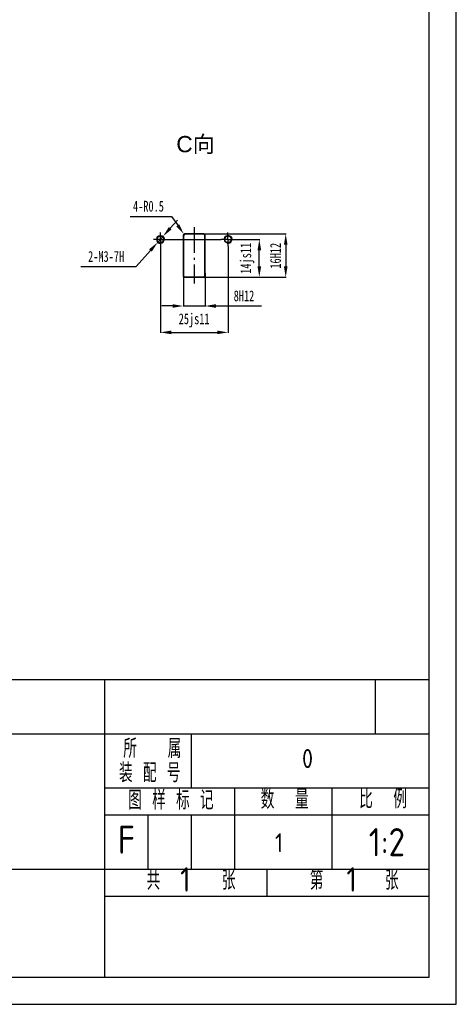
# Model space of a CAD drawing. Header units: millimetres. Extents: x -33921 to -29933, y -26486 to -26076.
# Tile 6 of 34: x -33582 to -33501, y -26375 to -26193. Entities that reach past the tile are written whole.
import ezdxf

# ---------------------------------------------------------------- set-up
doc = ezdxf.new("R2010")
doc.units = ezdxf.units.MM
doc.linetypes.add('GEN7A', pattern=[6.875, 4.75, -0.875, 0.375, -0.875])
doc.layers.add('尺寸', color=7, linetype='Continuous')
doc.layers.add('尺寸线', color=5, linetype='Continuous', lineweight=15)
doc.styles.add('SLDTEXTSTYLE5', font='TXT', dxfattribs={"width": 0.7})
doc.styles.get("Standard").update_dxf_attribs({"font": 'arial.ttf', "height": 1})
doc.styles.add('图框文字', font='gbenor.shx', dxfattribs={"bigfont": 'gbcbig.shx'})
doc.styles.add('绘图文字3.5', font='gbenor.shx', dxfattribs={"bigfont": 'gbcbig.shx'})
doc.styles.add('绘图文字5', font='gbenor.shx', dxfattribs={"bigfont": 'gbcbig.shx'})
doc.dimstyles.new('1-2', dxfattribs={"dimtxt": 2, "dimasz": 2, "dimexe": 0.1, "dimexo": 0.05, "dimgap": 0.875, "dimtad": 1, "dimtoh": 1, "dimlfac": 2, "dimrnd": 1e-09, "dimzin": 12, "dimdsep": 46, "dimtxsty": 'SLDTEXTSTYLE5', "dimcen": 0.09, "dimclrd": 5, "dimclre": 5, "dimclrt": 5, "dimadec": 0, "dimazin": 3, "dimtfac": 1, "dimtmove": 0, "dimatfit": 3, "dimfxl": 1, "dimfrac": 2, "dimtolj": 1, "dimtzin": 12, "dimarcsym": 0})
doc.dimstyles.new('1-2 v', dxfattribs={"dimtxt": 2, "dimasz": 2, "dimexe": 0.1, "dimexo": 0.05, "dimgap": 0.875, "dimtad": 1, "dimlfac": 2, "dimrnd": 1e-09, "dimzin": 12, "dimdsep": 46, "dimtxsty": 'SLDTEXTSTYLE5', "dimcen": 0.09, "dimclrd": 5, "dimclre": 5, "dimclrt": 5, "dimadec": 0, "dimazin": 3, "dimtfac": 1, "dimtmove": 0, "dimatfit": 3, "dimfxl": 1, "dimfrac": 2, "dimtolj": 1, "dimtzin": 12, "dimarcsym": 0})

# ---------------------------------------------------------------- blocks, each defined once
blk = doc.blocks.new('*D593')
at = {"layer": 'Defpoints', "color": 0, "transparency": 16777216}
for p in [(-33551.42, -26240.07), (-33547.42, -26239.98), (-33547.42, -26246.09)]:
    blk.add_point(p, dxfattribs=at)
at = {"layer": '尺寸线', "color": 5, "lineweight": -2, "transparency": 16777216}
for p, q in [((-33551.42, -26240.12), (-33551.42, -26246.19)), ((-33547.42, -26240.03), (-33547.42, -26246.19)), ((-33553.42, -26246.09), (-33555.42, -26246.09)), ((-33551.42, -26246.09), (-33547.42, -26246.09)), ((-33545.42, -26246.09), (-33537.01, -26246.09))]:
    blk.add_line(p, q, dxfattribs=at)
at = {"layer": '尺寸线', "color": 5, "transparency": 16777216}
for points in [[(-33553.42, -26245.76), (-33553.42, -26246.43), (-33551.42, -26246.09)], [(-33545.42, -26245.76), (-33545.42, -26246.43), (-33547.42, -26246.09)]]:
    blk.add_solid(points, dxfattribs=at)
at = {"layer": '尺寸线', "color": 5, "transparency": 16777216, "insert": (-33540.22, -26244.22), "char_height": 2, "attachment_point": 5, "style": 'SLDTEXTSTYLE5'}
blk.add_mtext('\\A1;8H12', dxfattribs=at)
blk = doc.blocks.new('*D594')
at = {"layer": 'Defpoints', "color": 0, "transparency": 16777216}
for p in [(-33549.42, -26232.78), (-33549.42, -26240.78), (-33532.51, -26240.78)]:
    blk.add_point(p, dxfattribs=at)
at = {"layer": '尺寸线', "color": 5, "lineweight": -2, "transparency": 16777216}
for p, q in [((-33549.37, -26232.78), (-33532.41, -26232.78)), ((-33532.51, -26234.78), (-33532.51, -26238.78)), ((-33549.37, -26240.78), (-33532.41, -26240.78))]:
    blk.add_line(p, q, dxfattribs=at)
at = {"layer": '尺寸线', "color": 5, "transparency": 16777216}
for points in [[(-33532.84, -26234.78), (-33532.17, -26234.78), (-33532.51, -26232.78)], [(-33532.84, -26238.78), (-33532.17, -26238.78), (-33532.51, -26240.78)]]:
    blk.add_solid(points, dxfattribs=at)
at = {"layer": '尺寸线', "color": 5, "transparency": 16777216, "insert": (-33534.38, -26236.81), "char_height": 2, "attachment_point": 5, "rotation": 90, "style": 'SLDTEXTSTYLE5'}
blk.add_mtext('\\A1;16H12', dxfattribs=at)
blk = doc.blocks.new('*D612')
at = {"layer": 'Defpoints', "color": 0, "transparency": 16777216}
for p in [(-33556.17, -26234.34), (-33555.18, -26233.22)]:
    blk.add_point(p, dxfattribs=at)
at = {"layer": '尺寸线', "color": 5, "lineweight": -2, "transparency": 16777216}
for p, q in [((-33553.85, -26231.72), (-33552.52, -26230.23)), ((-33555.18, -26233.22), (-33556.17, -26234.34)), ((-33560.16, -26238.82), (-33557.5, -26235.83)), ((-33570.37, -26238.82), (-33560.16, -26238.82))]:
    blk.add_line(p, q, dxfattribs=at)
blk.add_arc((-33555.67, -26233.78), 0.75, 220.719, 254.525, dxfattribs=at)
at = {"layer": '尺寸线', "color": 5, "transparency": 16777216}
for points in [[(-33554.1, -26231.5), (-33553.6, -26231.94), (-33555.18, -26233.22)], [(-33557.75, -26235.61), (-33557.25, -26236.05), (-33556.17, -26234.34)]]:
    blk.add_solid(points, dxfattribs=at)
at = {"layer": '尺寸线', "color": 5, "transparency": 16777216, "insert": (-33565.7, -26236.95), "char_height": 2, "attachment_point": 5, "style": 'SLDTEXTSTYLE5'}
blk.add_mtext('\\A1;2-M3-7H', dxfattribs=at)
blk = doc.blocks.new('*D613')
at = {"layer": 'Defpoints', "color": 0, "transparency": 16777216}
for p in [(-33555.67, -26235.03), (-33543.17, -26235.03), (-33543.17, -26250.97)]:
    blk.add_point(p, dxfattribs=at)
at = {"layer": '尺寸线', "color": 5, "lineweight": -2, "transparency": 16777216}
for p, q in [((-33555.67, -26235.08), (-33555.67, -26251.07)), ((-33543.17, -26235.08), (-33543.17, -26251.07)), ((-33553.67, -26250.97), (-33545.17, -26250.97))]:
    blk.add_line(p, q, dxfattribs=at)
at = {"layer": '尺寸线', "color": 5, "transparency": 16777216}
for points in [[(-33553.67, -26250.64), (-33553.67, -26251.3), (-33555.67, -26250.97)], [(-33545.17, -26250.64), (-33545.17, -26251.3), (-33543.17, -26250.97)]]:
    blk.add_solid(points, dxfattribs=at)
at = {"layer": '尺寸线', "color": 5, "transparency": 16777216, "insert": (-33549.43, -26248.76), "char_height": 2, "attachment_point": 5, "style": 'SLDTEXTSTYLE5'}
blk.add_mtext('\\A1;25js11', dxfattribs=at)
blk = doc.blocks.new('*D595')
at = {"layer": 'Defpoints', "color": 0, "transparency": 16777216}
for p in [(-33551.32, -26232.82), (-33551.17, -26233.03)]:
    blk.add_point(p, dxfattribs=at)
at = {"layer": '尺寸线', "color": 5, "lineweight": -2, "transparency": 16777216}
for p, q in [((-33561.25, -26229.55), (-33553.61, -26229.55)), ((-33553.61, -26229.55), (-33552.46, -26231.18)), ((-33551.17, -26233.03), (-33551.32, -26232.82))]:
    blk.add_line(p, q, dxfattribs=at)
at = {"layer": '尺寸线', "color": 5, "transparency": 16777216}
blk.add_solid([(-33552.19, -26230.99), (-33552.74, -26231.38), (-33551.32, -26232.82)], dxfattribs=at)
at = {"layer": '尺寸线', "color": 5, "transparency": 16777216, "insert": (-33557.87, -26227.67), "char_height": 2, "attachment_point": 5, "style": 'SLDTEXTSTYLE5'}
blk.add_mtext('\\A1;4-R0.5', dxfattribs=at)
blk = doc.blocks.new('*D618')
at = {"layer": 'Defpoints', "color": 0, "transparency": 16777216}
for p in [(-33543.17, -26233.78), (-33537.39, -26233.78), (-33549.42, -26240.78)]:
    blk.add_point(p, dxfattribs=at)
at = {"layer": '尺寸线', "color": 5, "lineweight": -2, "transparency": 16777216}
for p, q in [((-33543.12, -26233.78), (-33537.29, -26233.78)), ((-33537.39, -26238.78), (-33537.39, -26235.78)), ((-33549.37, -26240.78), (-33537.29, -26240.78))]:
    blk.add_line(p, q, dxfattribs=at)
at = {"layer": '尺寸线', "color": 5, "transparency": 16777216}
for points in [[(-33537.72, -26235.78), (-33537.05, -26235.78), (-33537.39, -26233.78)], [(-33537.72, -26238.78), (-33537.05, -26238.78), (-33537.39, -26240.78)]]:
    blk.add_solid(points, dxfattribs=at)
at = {"layer": '尺寸线', "color": 5, "lineweight": 18, "transparency": 16777216, "insert": (-33539.59, -26237.28), "char_height": 2, "attachment_point": 5, "rotation": 90, "style": 'SLDTEXTSTYLE5'}
blk.add_mtext('\\A1;14js11', dxfattribs=at)

msp = doc.modelspace()

# ---------------------------------------------------------------- linework, layer by layer
at = {"color": 0, "lineweight": 30}
for p, q in [((-33685.9901, -26315.151), (-33505.9901, -26315.151)), ((-33565.9901, -26315.151), (-33565.9901, -26370.151)), ((-33515.9901, -26315.151), (-33515.9901, -26325.151)), ((-33625.9901, -26325.151), (-33505.9901, -26325.151)), ((-33549.9901, -26325.151), (-33549.9901, -26335.151)), ((-33565.9901, -26335.151), (-33505.9901, -26335.151)), ((-33541.9901, -26335.151), (-33541.9901, -26350.151)), ((-33523.9901, -26335.151), (-33523.9901, -26350.151)), ((-33565.9901, -26340.151), (-33505.9901, -26340.151)), ((-33557.9901, -26340.151), (-33557.9901, -26350.151)), ((-33549.9901, -26340.151), (-33549.9901, -26350.151)), ((-33625.9901, -26350.151), (-33505.9901, -26350.151)), ((-33535.9901, -26350.151), (-33535.9901, -26355.151)), ((-33565.9901, -26355.151), (-33505.9901, -26355.151))]:
    msp.add_line(p, q, dxfattribs=at)
at = {"lineweight": 30}
for points in [[(-33920.9901, -26375.151), (-33500.9901, -26375.151), (-33500.9901, -26078.151), (-33920.9901, -26078.151)], [(-33895.9901, -26370.151), (-33505.9901, -26370.151), (-33505.9901, -26083.151), (-33895.9901, -26083.151)]]:
    msp.add_lwpolyline(points, close=True, dxfattribs=at)
at = {"layer": '尺寸', "color": 1, "linetype": 'GEN7A'}
for p, q in [((-33555.6741, -26233.7771), (-33555.6741, -26232.5271)), ((-33549.4241, -26231.5467), (-33549.4241, -26241.9086)), ((-33543.1741, -26233.7771), (-33543.1741, -26232.5271)), ((-33555.6741, -26233.7771), (-33556.9241, -26233.7771)), ((-33555.6741, -26233.7771), (-33555.6741, -26235.0271)), ((-33543.1741, -26233.7771), (-33544.4241, -26233.7771)), ((-33543.1741, -26233.7771), (-33541.9241, -26233.7771)), ((-33543.1741, -26233.7771), (-33543.1741, -26235.0271))]:
    msp.add_line(p, q, dxfattribs=at)
at = {"layer": '尺寸', "color": 0, "lineweight": 35}
for p, q in [((-33551.4241, -26233.0271), (-33551.4241, -26240.5271)), ((-33551.1741, -26232.7771), (-33547.6741, -26232.7771)), ((-33547.4241, -26233.0271), (-33547.4241, -26240.5271)), ((-33551.1741, -26240.7771), (-33547.6741, -26240.7771))]:
    msp.add_line(p, q, dxfattribs=at)
at = {"layer": '尺寸', "color": 1}
msp.add_line((-33555.6741, -26233.7771), (-33544.4241, -26233.7771), dxfattribs=at)
at = {"layer": '尺寸', "color": 0, "lineweight": 35}
for centre, start, end in [((-33551.1741, -26233.0271), 90, 180), ((-33547.6741, -26233.0271), 0, 90), ((-33551.1741, -26240.5271), 180, 270), ((-33547.6741, -26240.5271), 270, 0)]:
    msp.add_arc(centre, 0.25, start, end, dxfattribs=at)
at = {"layer": '尺寸线', "color": 0, "lineweight": 35}
for centre in [(-33555.6741, -26233.7771), (-33543.1741, -26233.7771)]:
    msp.add_circle(centre, 0.625, dxfattribs=at)
at = {"layer": '尺寸线', "color": 0, "lineweight": 0}
for centre in [(-33555.6741, -26233.7771), (-33543.1741, -26233.7771)]:
    msp.add_arc(centre, 0.75, 258.344744, 188.809938, dxfattribs=at)

# ---------------------------------------------------------------- texts
at = {"color": 0, "lineweight": 30}
for s, height, style, p in [('所   属', 3.5, '图框文字', (-33562.5279, -26329.6107)), ('装 配 号', 3.5, '图框文字', (-33563.3073, -26334.1107)), ('数  量', 3.5, '图框文字', (-33537.1143, -26339.0324)), ('比  例', 3.5, '图框文字', (-33518.9424, -26338.957)), ('图 样 标 记', 3.5, '图框文字', (-33561.6018, -26339.1633)), ('共      张', 3.5, '图框文字', (-33558.2108, -26353.9838)), ('1', 4.5, '绘图文字3.5', (-33552.0097, -26354.3265)), ('第      张', 3.5, '图框文字', (-33528.0723, -26353.9838)), ('1', 4.5, '绘图文字3.5', (-33521.2925, -26354.3265))]:
    msp.add_text(s, height=height, dxfattribs=dict(at, style=style)).set_placement(p)
at = {"lineweight": 35, "char_height": 3.5, "attachment_point": 2, "style": '绘图文字3.5'}
for s, insert in [('0', (-33528.4807, -26327.9808)), ('1', (-33533.7332, -26343.5393))]:
    msp.add_mtext(s, dxfattribs=dict(at, insert=insert))
at = {"color": 0, "lineweight": 30, "char_height": 5.2, "attachment_point": 1, "style": '绘图文字5'}
for s, insert, width in [('F', (-33563.5218, -26342.1329), 4.398024), ('1:2', (-33517.1569, -26342.5847), 17.3137)]:
    msp.add_mtext(s, dxfattribs=dict(at, insert=insert, width=width))
at = {"layer": '尺寸线', "insert": (-33552.7276, -26214.6742), "char_height": 3, "attachment_point": 1}
msp.add_mtext_dynamic_manual_height_columns('{\\C0;C\\fSimSun|b0|i0|c134|p2;向}', width=8.950156, gutter_width=5, heights=[0], dxfattribs=at)

# ---------------------------------------------------------------- dimensions: what is measured, and where the dimension line sits
at = {"layer": '尺寸线'}
dim = msp.add_radius_dim(center=(-33551.1741, -26233.0271), mpoint=(-33551.3175, -26232.8223), text='4-R0.5', dimstyle='1-2', dxfattribs=at)
dim.commit()
dim.dimension.update_dxf_attribs({"geometry": '*D595', "text_midpoint": (-33557.8703, -26227.6708)})
dim = msp.add_diameter_dim_2p(p1=(-33555.1758, -26233.2166), p2=(-33556.1725, -26234.3376), text='2-M3-7H', dimstyle='1-2', dxfattribs=at)
dim.commit()
dim.dimension.update_dxf_attribs({"geometry": '*D612', "text_midpoint": (-33565.7009, -26236.9464)})
dim = msp.add_linear_dim(base=(-33532.5072, -26240.7771), p1=(-33549.4241, -26232.7771), p2=(-33549.4241, -26240.7771), angle=90, text='<>H12', dimstyle='1-2 v', dxfattribs=at)
dim.commit()
dim.dimension.update_dxf_attribs({"geometry": '*D594', "text_midpoint": (-33532.5072, -26236.809), "dimtype": 160})
at = {"layer": '尺寸线', "lineweight": 18}
dim = msp.add_linear_dim(base=(-33537.386, -26233.7771), p1=(-33549.4241, -26240.7771), p2=(-33543.1741, -26233.7771), angle=90, text='<>js11', dimstyle='1-2 v', dxfattribs=at)
dim.commit()
dim.dimension.update_dxf_attribs({"geometry": '*D618', "text_midpoint": (-33537.386, -26237.2771), "dimtype": 160})
at = {"layer": '尺寸线'}
for base, p1, p2, text, picture, middle in [((-33543.1741, -26250.9692), (-33555.6741, -26235.0271), (-33543.1741, -26235.0271), '<>js11', '*D613', (-33549.432, -26250.9692)), ((-33547.4241, -26246.0937), (-33551.4241, -26240.0721), (-33547.4241, -26239.9755), '<>H12', '*D593', (-33540.2158, -26246.0937))]:
    dim = msp.add_linear_dim(base=base, p1=p1, p2=p2, text=text, dimstyle='1-2 v', dxfattribs=at)
    dim.commit()
    dim.dimension.update_dxf_attribs({"geometry": picture, "text_midpoint": middle, "dimtype": 160})

doc.saveas('drawing.dxf')
